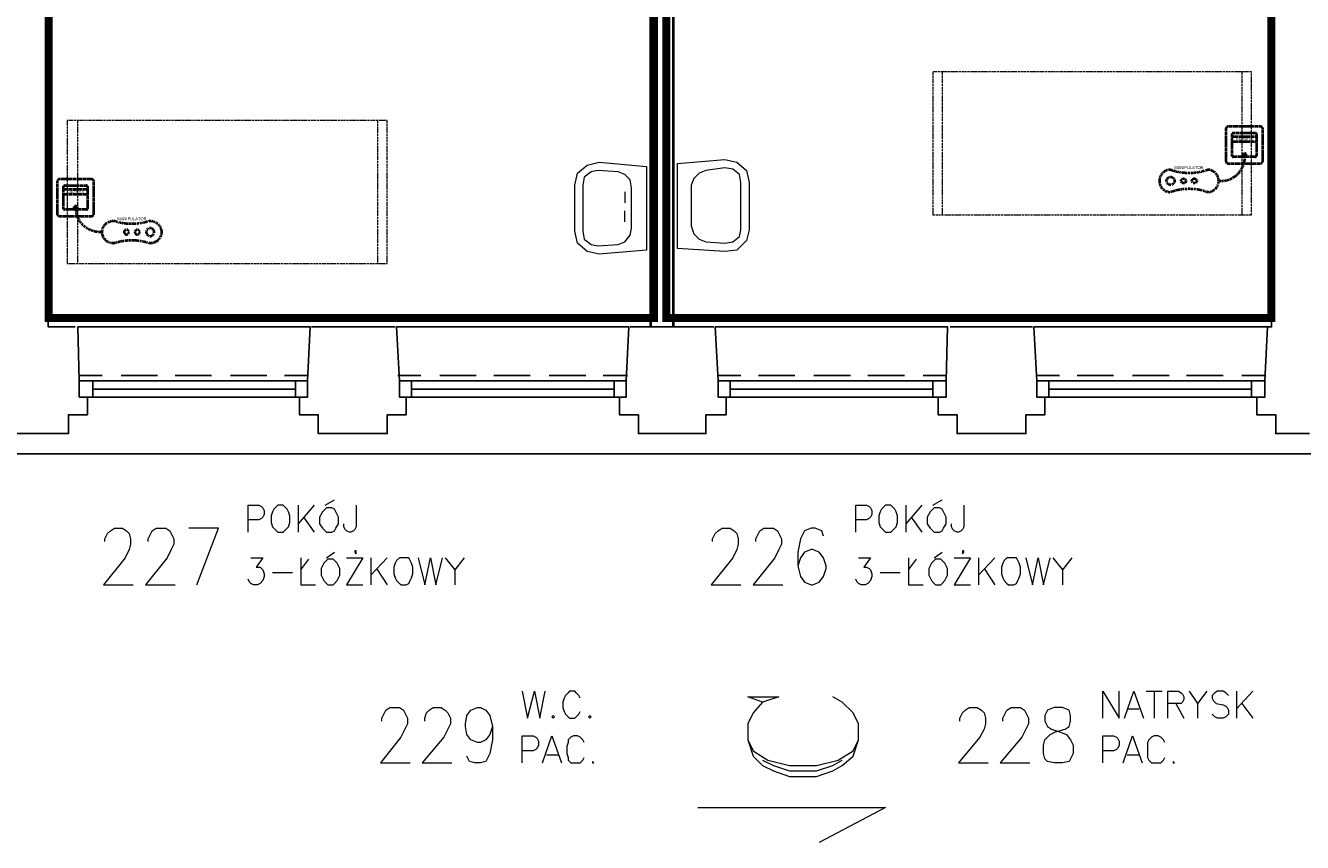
# Model space of a CAD drawing. Header units: millimetres. Extents: x 1 to 17496, y 1 to 30809.
# Tile 200 of 256: x 11268 to 12065, y 20416 to 20926. Entities that reach past the tile are written whole.
import ezdxf
from ezdxf.enums import TextEntityAlignment as Align

# ---------------------------------------------------------------- set-up
doc = ezdxf.new("R2010")
doc.units = ezdxf.units.MM
doc.linetypes.add('BORDER', pattern=[1.75, 0.5, -0.25, 0.5, -0.25, 0, -0.25])
doc.linetypes.add('CENTER', pattern=[2, 1.25, -0.25, 0.25, -0.25])
for name, color, linetype, lineweight in [('0_Przyz_FAP3010', 1, 'CENTER', 40), ('0_Przyz_Manipulator', 1, 'BORDER', 40), ('0_Przyz_Sala chorych', 5, 'BORDER', 40), ('0_Przyz_łóżko', 150, 'BORDER', 40)]:
    doc.layers.add(name, color=color, linetype=linetype, lineweight=lineweight)
for name, color, linetype in [('2DE_TXTMARK', 41, 'Continuous'), ('2DE_TXTNUM', 11, 'Continuous'), ('Opisy', 255, 'Continuous'), ('PDF _Geometria', 7, 'Continuous')]:
    doc.layers.add(name, color=color, linetype=linetype)
doc.styles.add('CP_ATTR', font='ARIAL.TTF')
doc.styles.add('CP_ELATT', font='ARIAL.TTF')

# ---------------------------------------------------------------- blocks, each defined once
blk = doc.blocks.new('2de_abb_sig_045_1psoxj')
blk.add_lwpolyline([(0, 20), (0, 0, 0.414214), (1.5, -1.5), (21.5, -1.5, 0.414214), (23, 0), (23, 20, 0.414214), (21.5, 21.5), (1.5, 21.5, 0.414214)], format="xyb", close=True)
at = {"flags": 128}
for points in [[(4, 3.1), (4, 16.9)], [(4.6, 17.5), (18.4, 17.5)], [(19, 16.9), (19, 3.1)], [(18.4, 2.5), (4.6, 2.5)]]:
    blk.add_lwpolyline(points, dxfattribs=at)
for centre, start, end in [((4.6, 16.9), 90, 180), ((18.4, 16.9), 0, 90), ((4.6, 3.1), 180, 270), ((18.4, 3.1), 270, 0)]:
    blk.add_arc(centre, 0.6, start, end)
at = {"linetype": 'Continuous', "style": 'CP_ATTR', "flags": 9}
for tag in ['NAME', 'ARTICLE', 'MARK2', 'OTHER1', 'PRODUCT-TYPE', 'ORDER-NO', 'PRODUCER', 'VOLTAGE', 'CURRENT', 'POWER', 'CHARACTER', 'IP', 'OTHER', 'LINK', 'WEIGHT', 'NUMBER', 'GROUP', 'FUNCTION', 'EL-STATUS']:
    blk.add_attdef(tag, text='', height=0.00005, dxfattribs=at).set_placement((0, 0), align=Align.MIDDLE_LEFT)
at = {"layer": '2DE_TXTMARK', "linetype": 'ByBlock', "style": 'CP_ATTR', "width": 0.8, "flags": 8}
blk.add_attdef('MARK1', text='', height=1.8, dxfattribs=at).set_placement((11.5, 27), align=Align.CENTER)
at = {"layer": '2DE_TXTNUM', "style": 'CP_ELATT', "width": 0.8}
blk.add_attdef('TAG', text='', height=2.5, dxfattribs=at).set_placement((11.5, 23), align=Align.CENTER)
blk = doc.blocks.new('2de_abb_sig_012_53oms7o')
at = {"layer": '0_Przyz_FAP3010', "color": 1}
for p, q in [((15, 5), (0, 5)), ((15, 2), (0, 2)), ((6.68, -7.5), (6.68, -5.79)), ((8.63, -7.5), (8.63, -5.79))]:
    blk.add_line(p, q, dxfattribs=at)
at = {"layer": '0_Przyz_FAP3010', "color": 1, "flags": 128}
for points in [[(0, -6.9), (0, 6.9)], [(0.6, 7.5), (14.4, 7.5)], [(15, 6.9), (15, -6.9)], [(14.4, -7.5), (0.6, -7.5)]]:
    blk.add_lwpolyline(points, dxfattribs=at)
at = {"layer": '0_Przyz_FAP3010', "color": 1}
for centre, radius, start, end in [((0.6, 6.9), 0.6, 90, 180), ((14.4, 6.9), 0.6, 0, 90), ((0.6, -6.9), 0.6, 180, 270), ((7.65, -6.54), 1.23, 37.66917, 142.33083), ((14.4, -6.9), 0.6, 270, 0)]:
    blk.add_arc(centre, radius, start, end, dxfattribs=at)
at = {"layer": '0_Przyz_FAP3010', "color": 1, "style": 'CP_ELATT', "width": 0.8}
blk.add_attdef('TAG', text='', height=2.5, dxfattribs=at).set_placement((7.5, 9), align=Align.CENTER)
at = {"layer": '0_Przyz_FAP3010', "color": 1, "linetype": 'ByBlock', "style": 'CP_ATTR', "width": 0.8, "flags": 8}
blk.add_attdef('MARK1', text='', height=1.8, dxfattribs=at).set_placement((7.5, 3.5), align=Align.MIDDLE_CENTER)
at = {"layer": '0_Przyz_FAP3010', "color": 1, "linetype": 'Continuous', "style": 'CP_ATTR', "flags": 9}
for tag in ['NAME', 'ARTICLE', 'MARK2', 'OTHER1', 'PRODUCT-TYPE', 'ORDER-NO', 'PRODUCER', 'VOLTAGE', 'CURRENT', 'POWER', 'CHARACTER', 'IP', 'OTHER', 'LINK', 'WEIGHT', 'NUMBER', 'GROUP', 'FUNCTION', 'EL-STATUS']:
    blk.add_attdef(tag, text='', height=0.00005, dxfattribs=at).set_placement((0, -6.9), align=Align.MIDDLE_LEFT)
blk = doc.blocks.new('2de_abb_sig_n52_f0txfx9')
for centre, radius in [((-46.34, -15.39), 2.5), ((-38.25, -15.39), 1.5), ((-31.53, -15.39), 1.5)]:
    blk.add_circle(centre, radius)
for centre, radius, start, end in [((-15.05, -0.39), 15.06, 265.11181, 1.48602), ((-46.34, -15.39), 7, 90, 270), ((-34.83, 24.3), 34.66, 250.62217, 289.37783), ((-23.33, -15.39), 7, 270, 90), ((-34.83, -55.09), 34.66, 70.62217, 109.37783)]:
    blk.add_arc(centre, radius, start, end)
at = {"linetype": 'Continuous', "style": 'CP_ATTR', "flags": 9}
for tag in ['ARTICLE', 'NAME', 'EL-STATUS', 'FUNCTION', 'GROUP', 'NUMBER', 'WEIGHT', 'LINK', 'OTHER', 'IP', 'CHARACTER', 'POWER', 'CURRENT', 'VOLTAGE', 'PRODUCER', 'ORDER-NO', 'PRODUCT-TYPE', 'OTHER1', 'MARK2']:
    blk.add_attdef(tag, text='', height=0.00005, dxfattribs=at).set_placement((-46.34, -22.39), align=Align.MIDDLE_LEFT)
at = {"layer": '2DE_TXTMARK', "linetype": 'ByBlock', "style": 'CP_ATTR', "width": 0.8, "flags": 8}
blk.add_attdef('MARK1', text='', height=1.8, dxfattribs=at).set_placement((-34.94, -7.09), align=Align.MIDDLE_CENTER)
at = {"layer": '2DE_TXTNUM', "style": 'CP_ELATT', "width": 0.8}
blk.add_attdef('TAG', text='', height=2.5, dxfattribs=at).set_placement((-34.94, -4.09), align=Align.CENTER)

msp = doc.modelspace()

# ---------------------------------------------------------------- linework, layer by layer
at = {"layer": '0_Przyz_Sala chorych', "ltscale": 500, "const_width": 5}
for points in [[(11282.92, 21251.42), (11412.92, 21251.42), (11412.92, 21251.45), (11660.51, 21251.45), (11660.33, 21070.03), (11660.33, 20743.08), (11282.91, 20743.08)], [(11668.13, 21251.42), (11798.13, 21251.42), (11798.13, 21251.45), (12045.71, 21251.45), (12045.53, 21070.03), (12045.53, 20743.08), (11668.11, 20743.08)]]:
    msp.add_lwpolyline(points, close=True, dxfattribs=at)
at = {"layer": '0_Przyz_łóżko', "lineweight": 18}
for points in [[(12033.01, 20807.48), (12033.01, 20896.76), (11834.25, 20896.76), (11834.25, 20807.48)], [(11493.99, 20777.16), (11493.99, 20866.44), (11294.38, 20866.44), (11294.38, 20777.16)]]:
    msp.add_lwpolyline(points, close=True, dxfattribs=at)
for points in [[(11840.14, 20896.76), (11840.14, 20807.48)], [(12027.12, 20896.76), (12027.12, 20807.48)], [(11301.12, 20777.16), (11301.12, 20866.44)], [(11488.09, 20777.16), (11488.09, 20866.44)]]:
    msp.add_lwpolyline(points, dxfattribs=at)
at = {"layer": 'Opisy', "lineweight": 18}
for points in [[(11455.25, 20626.4), (11461.14, 20629.77)], [(11834.25, 20626.4), (11840.14, 20629.77)], [(11407.24, 20609.56), (11407.24, 20626.4), (11413.98, 20626.4), (11415.66, 20625.56), (11416.5, 20624.72), (11417.35, 20623.03), (11417.35, 20620.51), (11416.5, 20618.82), (11415.66, 20617.98), (11413.98, 20617.14), (11407.24, 20617.14)], [(11438.4, 20626.4), (11438.4, 20609.56)], [(11448.51, 20626.4), (11438.4, 20614.61)], [(11474.62, 20626.4), (11474.62, 20612.93), (11473.77, 20611.24), (11472.93, 20610.4), (11471.25, 20609.56), (11470.41, 20609.56), (11468.72, 20610.4), (11467.88, 20611.24), (11467.04, 20612.93), (11467.04, 20614.61)], [(11786.24, 20609.56), (11786.24, 20626.4), (11792.98, 20626.4), (11794.66, 20625.56), (11795.5, 20624.72), (11796.35, 20623.03), (11796.35, 20620.51), (11795.5, 20618.82), (11794.66, 20617.98), (11792.98, 20617.14), (11786.24, 20617.14)], [(11817.4, 20626.4), (11817.4, 20609.56)], [(11827.51, 20626.4), (11817.4, 20614.61)], [(11853.62, 20626.4), (11853.62, 20612.93), (11852.78, 20611.24), (11851.93, 20610.4), (11850.25, 20609.56), (11849.41, 20609.56), (11847.72, 20610.4), (11846.88, 20611.24), (11846.04, 20612.93), (11846.04, 20614.61)], [(11317.96, 20603.66), (11317.96, 20605.35), (11319.65, 20608.72), (11321.33, 20610.4), (11323.86, 20612.09), (11328.91, 20612.09), (11331.44, 20610.4), (11333.12, 20608.72), (11333.97, 20605.35), (11333.97, 20601.98), (11333.12, 20598.61), (11330.6, 20593.56), (11317.12, 20576.71), (11335.65, 20576.71)], [(11344.91, 20603.66), (11344.91, 20605.35), (11346.6, 20608.72), (11347.44, 20610.4), (11349.97, 20612.09), (11355.86, 20612.09), (11358.39, 20610.4), (11359.23, 20608.72), (11360.92, 20605.35), (11360.92, 20601.98), (11359.23, 20598.61), (11356.71, 20593.56), (11343.23, 20576.71), (11361.76, 20576.71)], [(11375.23, 20576.71), (11388.71, 20612.09), (11370.18, 20612.09)], [(11441.77, 20618.82), (11448.51, 20609.56)], [(11696.96, 20603.66), (11696.96, 20605.35), (11698.65, 20608.72), (11700.33, 20610.4), (11702.86, 20612.09), (11707.91, 20612.09), (11710.44, 20610.4), (11712.12, 20608.72), (11712.97, 20605.35), (11712.97, 20601.98), (11712.12, 20598.61), (11709.6, 20593.56), (11696.12, 20576.71), (11714.65, 20576.71)], [(11723.92, 20603.66), (11723.92, 20605.35), (11725.6, 20608.72), (11726.44, 20610.4), (11728.97, 20612.09), (11734.86, 20612.09), (11737.39, 20610.4), (11738.23, 20608.72), (11739.92, 20605.35), (11739.92, 20601.98), (11738.23, 20598.61), (11735.71, 20593.56), (11722.23, 20576.71), (11740.76, 20576.71)], [(11766.03, 20607.03), (11765.18, 20610.4), (11760.97, 20612.09), (11758.45, 20612.09), (11754.24, 20610.4), (11751.71, 20605.35), (11750.02, 20596.93), (11750.02, 20588.5), (11751.71, 20581.77), (11754.24, 20578.4), (11758.45, 20576.71), (11759.29, 20576.71), (11763.5, 20578.4), (11766.03, 20581.77), (11767.71, 20586.82), (11767.71, 20588.5), (11766.03, 20593.56), (11763.5, 20596.93), (11759.29, 20598.61), (11758.45, 20598.61), (11754.24, 20596.93), (11751.71, 20593.56), (11750.02, 20588.5)], [(11820.77, 20618.82), (11827.51, 20609.56)], [(11456.09, 20593.56), (11461.14, 20596.93)], [(11835.09, 20593.56), (11840.14, 20596.93)], [(11408.92, 20593.56), (11416.5, 20593.56), (11412.29, 20587.66), (11414.82, 20587.66), (11415.66, 20586.82), (11416.5, 20585.98), (11417.35, 20583.45), (11417.35, 20581.77), (11416.5, 20579.24), (11414.82, 20577.55), (11413.13, 20576.71), (11410.61, 20576.71), (11408.92, 20577.55), (11408.08, 20578.4), (11407.24, 20580.08)], [(11440.09, 20593.56), (11440.09, 20576.71), (11449.35, 20576.71)], [(11440.09, 20585.98), (11445.14, 20592.71)], [(11468.72, 20593.56), (11478.83, 20593.56), (11468.72, 20576.71), (11478.83, 20576.71)], [(11483.88, 20593.56), (11483.88, 20576.71)], [(11493.99, 20593.56), (11483.88, 20582.61)], [(11513.36, 20593.56), (11517.57, 20576.71), (11520.94, 20593.56), (11524.31, 20576.71), (11528.52, 20593.56)], [(11530.2, 20593.56), (11536.1, 20585.98), (11536.1, 20576.71)], [(11541.99, 20593.56), (11536.1, 20585.98)], [(11787.92, 20593.56), (11795.5, 20593.56), (11791.29, 20587.66), (11792.98, 20587.66), (11794.66, 20586.82), (11795.5, 20585.98), (11796.35, 20583.45), (11796.35, 20581.77), (11795.5, 20579.24), (11793.82, 20577.55), (11792.14, 20576.71), (11789.61, 20576.71), (11787.92, 20577.55), (11787.08, 20578.4), (11786.24, 20580.08)], [(11819.09, 20593.56), (11819.09, 20576.71), (11828.35, 20576.71)], [(11819.09, 20585.98), (11824.14, 20592.71)], [(11847.72, 20593.56), (11857.83, 20593.56), (11847.72, 20576.71), (11857.83, 20576.71)], [(11862.88, 20593.56), (11862.88, 20576.71)], [(11872.99, 20593.56), (11862.88, 20582.61)], [(11892.36, 20593.56), (11896.57, 20576.71), (11899.94, 20593.56), (11903.31, 20576.71), (11907.52, 20593.56)], [(11909.2, 20593.56), (11915.1, 20585.98), (11915.1, 20576.71)], [(11921, 20593.56), (11915.1, 20585.98)], [(11422.4, 20584.29), (11435.03, 20584.29)], [(11487.25, 20586.82), (11493.99, 20576.71)], [(11801.4, 20584.29), (11814.03, 20584.29)], [(11866.25, 20586.82), (11872.99, 20576.71)], [(11578.21, 20510.18), (11581.58, 20493.33), (11585.79, 20510.18), (11589.16, 20493.33), (11592.53, 20510.18)], [(11614.43, 20505.96), (11613.58, 20507.65), (11611.9, 20509.33), (11611.06, 20510.18), (11607.69, 20510.18), (11606.85, 20509.33), (11605.16, 20507.65), (11604.32, 20505.96), (11603.48, 20503.44), (11603.48, 20500.07), (11604.32, 20497.54), (11605.16, 20495.86), (11606.85, 20494.17), (11607.69, 20493.33), (11611.06, 20493.33), (11611.9, 20494.17), (11613.58, 20495.86), (11614.43, 20497.54)], [(11940.37, 20493.33), (11940.37, 20510.18), (11950.47, 20493.33), (11950.47, 20510.18)], [(11953.84, 20493.33), (11959.74, 20510.18), (11965.63, 20493.33)], [(11967.32, 20510.18), (11977.42, 20510.18)], [(11972.37, 20510.18), (11972.37, 20493.33)], [(11980.79, 20493.33), (11980.79, 20510.18), (11987.53, 20510.18), (11989.22, 20509.33), (11990.06, 20508.49), (11990.9, 20506.81), (11990.9, 20505.12), (11990.06, 20503.44), (11989.22, 20502.6), (11980.79, 20502.6)], [(11994.27, 20510.18), (11999.32, 20502.6), (11999.32, 20493.33)], [(12005.22, 20510.18), (11999.32, 20502.6)], [(12018.69, 20507.65), (12017.01, 20509.33), (12015.32, 20510.18), (12011.96, 20510.18), (12010.27, 20509.33), (12008.59, 20507.65), (12008.59, 20505.96), (12009.43, 20504.28), (12010.27, 20503.44), (12011.11, 20502.6), (12015.32, 20501.75), (12017.01, 20500.91), (12017.85, 20500.07), (12018.69, 20498.38), (12018.69, 20495.86), (12017.01, 20494.17), (12015.32, 20493.33), (12011.96, 20493.33), (12010.27, 20494.17), (12008.59, 20495.86)], [(12023.75, 20510.18), (12023.75, 20493.33)], [(12033.85, 20510.18), (12023.75, 20499.23)], [(11490.62, 20491.65), (11490.62, 20493.33), (11492.3, 20496.7), (11493.15, 20498.38), (11495.67, 20500.07), (11501.57, 20500.07), (11504.09, 20498.38), (11504.94, 20496.7), (11506.62, 20493.33), (11506.62, 20489.96), (11504.94, 20486.59), (11502.41, 20481.54), (11489.78, 20465.54), (11508.31, 20465.54)], [(11517.57, 20491.65), (11517.57, 20493.33), (11518.41, 20496.7), (11520.1, 20498.38), (11522.62, 20500.07), (11527.68, 20500.07), (11530.2, 20498.38), (11531.89, 20496.7), (11533.57, 20493.33), (11533.57, 20489.96), (11531.89, 20486.59), (11529.36, 20481.54), (11515.89, 20465.54), (11534.41, 20465.54)], [(11559.68, 20488.28), (11558, 20483.22), (11555.47, 20479.86), (11552.1, 20478.17), (11550.42, 20478.17), (11546.21, 20479.86), (11543.68, 20483.22), (11542.84, 20488.28), (11542.84, 20489.96), (11543.68, 20495.02), (11546.21, 20498.38), (11550.42, 20500.07), (11552.1, 20500.07), (11555.47, 20498.38), (11558, 20495.02), (11559.68, 20488.28), (11559.68, 20479.86), (11558, 20471.43), (11555.47, 20466.38), (11552.1, 20465.54), (11548.73, 20465.54), (11545.36, 20466.38), (11543.68, 20469.75)], [(11851.09, 20491.65), (11851.09, 20493.33), (11852.78, 20496.7), (11854.46, 20498.38), (11856.99, 20500.07), (11862.04, 20500.07), (11864.57, 20498.38), (11866.25, 20496.7), (11867.09, 20493.33), (11867.09, 20489.96), (11866.25, 20486.59), (11863.72, 20481.54), (11850.25, 20465.54), (11868.78, 20465.54)], [(11878.04, 20491.65), (11878.04, 20493.33), (11879.73, 20496.7), (11880.57, 20498.38), (11883.1, 20500.07), (11888.99, 20500.07), (11891.52, 20498.38), (11892.36, 20496.7), (11894.04, 20493.33), (11894.04, 20489.96), (11892.36, 20486.59), (11889.83, 20481.54), (11876.36, 20465.54), (11894.89, 20465.54)], [(11985.85, 20502.6), (11990.9, 20493.33)], [(12027.12, 20502.6), (12033.85, 20493.33)], [(11956.37, 20499.23), (11963.11, 20499.23)], [(11578.21, 20465.54), (11578.21, 20482.38), (11584.95, 20482.38), (11586.63, 20481.54), (11587.47, 20480.7), (11588.32, 20479.01), (11588.32, 20476.49), (11587.47, 20474.8), (11586.63, 20473.96), (11584.95, 20473.12), (11578.21, 20473.12)], [(11590.84, 20465.54), (11596.74, 20482.38), (11602.63, 20465.54)], [(11616.95, 20478.17), (11616.11, 20479.86), (11614.43, 20481.54), (11612.74, 20482.38), (11610.21, 20482.38), (11608.53, 20481.54), (11606.85, 20479.86), (11606.85, 20478.17), (11606, 20475.64), (11606, 20471.43), (11606.85, 20468.91), (11606.85, 20467.22), (11608.53, 20465.54), (11614.43, 20465.54), (11616.11, 20467.22), (11616.95, 20468.91)], [(11940.37, 20465.54), (11940.37, 20482.38), (11947.1, 20482.38), (11948.79, 20481.54), (11949.63, 20480.7), (11950.47, 20479.01), (11950.47, 20476.49), (11949.63, 20474.8), (11948.79, 20473.96), (11947.1, 20473.12), (11940.37, 20473.12)], [(11953, 20465.54), (11958.9, 20482.38), (11964.79, 20465.54)], [(11979.11, 20478.17), (11978.27, 20479.86), (11976.58, 20481.54), (11974.9, 20482.38), (11972.37, 20482.38), (11970.69, 20481.54), (11969, 20479.86), (11968.16, 20478.17), (11968.16, 20468.91), (11969, 20467.22), (11970.69, 20465.54), (11976.58, 20465.54), (11978.27, 20467.22), (11979.11, 20468.91)], [(11593.37, 20470.59), (11600.95, 20470.59)], [(11955.53, 20470.59), (11963.11, 20470.59)]]:
    msp.add_lwpolyline(points, dxfattribs=at)
for points in [[(11425.77, 20626.4), (11424.93, 20625.56), (11423.24, 20623.88), (11422.4, 20622.19), (11421.56, 20619.67), (11421.56, 20615.45), (11422.4, 20612.93), (11423.24, 20612.09), (11424.93, 20610.4), (11425.77, 20609.56), (11429.14, 20609.56), (11429.98, 20610.4), (11431.66, 20612.09), (11432.51, 20612.93), (11433.35, 20615.45), (11433.35, 20619.67), (11432.51, 20622.19), (11431.66, 20623.88), (11429.98, 20625.56), (11429.14, 20626.4)], [(11456.09, 20624.72), (11455.25, 20623.88), (11453.56, 20622.19), (11451.88, 20618.82), (11451.88, 20614.61), (11453.56, 20612.09), (11455.25, 20610.4), (11456.09, 20609.56), (11459.46, 20609.56), (11461.14, 20610.4), (11461.98, 20612.09), (11463.67, 20614.61), (11463.67, 20618.82), (11461.98, 20622.19), (11461.14, 20623.88), (11459.46, 20624.72)], [(11804.77, 20626.4), (11803.93, 20625.56), (11802.24, 20623.88), (11801.4, 20622.19), (11800.56, 20619.67), (11800.56, 20615.45), (11801.4, 20612.93), (11802.24, 20612.09), (11803.93, 20610.4), (11804.77, 20609.56), (11808.14, 20609.56), (11808.98, 20610.4), (11810.66, 20612.09), (11811.51, 20612.93), (11812.35, 20615.45), (11812.35, 20619.67), (11811.51, 20622.19), (11810.66, 20623.88), (11808.98, 20625.56), (11808.14, 20626.4)], [(11835.09, 20624.72), (11834.25, 20623.88), (11832.56, 20622.19), (11830.88, 20618.82), (11830.88, 20614.61), (11832.56, 20612.09), (11834.25, 20610.4), (11835.09, 20609.56), (11838.46, 20609.56), (11840.14, 20610.4), (11840.98, 20612.09), (11842.67, 20614.61), (11842.67, 20618.82), (11840.98, 20622.19), (11840.14, 20623.88), (11838.46, 20624.72)], [(11474.62, 20596.93), (11474.62, 20597.77), (11473.77, 20597.77), (11473.77, 20596.93), (11474.62, 20596.08)], [(11853.62, 20596.93), (11853.62, 20597.77), (11852.78, 20597.77), (11852.78, 20596.08)], [(11456.93, 20592.71), (11456.09, 20591.87), (11454.4, 20590.19), (11452.72, 20586.82), (11452.72, 20582.61), (11454.4, 20579.24), (11456.09, 20577.55), (11456.93, 20576.71), (11460.3, 20576.71), (11461.14, 20577.55), (11462.83, 20579.24), (11464.51, 20582.61), (11464.51, 20586.82), (11462.83, 20590.19), (11461.14, 20591.87), (11460.3, 20592.71)], [(11502.41, 20593.56), (11501.57, 20593.56), (11499.88, 20591.87), (11499.04, 20590.19), (11498.2, 20587.66), (11498.2, 20583.45), (11499.04, 20580.92), (11499.88, 20579.24), (11501.57, 20577.55), (11502.41, 20576.71), (11505.78, 20576.71), (11507.46, 20577.55), (11508.31, 20579.24), (11509.15, 20580.92), (11509.99, 20583.45), (11509.99, 20587.66), (11509.15, 20590.19), (11508.31, 20591.87), (11507.46, 20593.56)], [(11835.93, 20592.71), (11835.09, 20591.87), (11833.4, 20590.19), (11831.72, 20586.82), (11831.72, 20582.61), (11833.4, 20579.24), (11835.09, 20577.55), (11835.93, 20576.71), (11839.3, 20576.71), (11840.14, 20577.55), (11841.83, 20579.24), (11843.51, 20582.61), (11843.51, 20586.82), (11841.83, 20590.19), (11840.14, 20591.87), (11839.3, 20592.71)], [(11881.41, 20593.56), (11880.57, 20593.56), (11878.88, 20591.87), (11878.04, 20590.19), (11877.2, 20587.66), (11877.2, 20583.45), (11878.04, 20580.92), (11878.88, 20579.24), (11880.57, 20577.55), (11881.41, 20576.71), (11884.78, 20576.71), (11886.46, 20577.55), (11887.31, 20579.24), (11888.15, 20580.92), (11888.99, 20583.45), (11888.99, 20587.66), (11888.15, 20590.19), (11887.31, 20591.87), (11886.46, 20593.56)], [(11910.05, 20500.07), (11905.84, 20498.38), (11904.15, 20495.02), (11904.15, 20491.65), (11905.84, 20488.28), (11908.36, 20486.59), (11913.42, 20484.91), (11917.63, 20483.22), (11920.15, 20479.86), (11921.84, 20476.49), (11921.84, 20471.43), (11920.15, 20468.06), (11919.31, 20466.38), (11915.1, 20465.54), (11910.05, 20465.54), (11905.84, 20466.38), (11904.15, 20468.06), (11903.31, 20471.43), (11903.31, 20476.49), (11904.15, 20479.86), (11907.52, 20483.22), (11910.89, 20484.91), (11916.78, 20486.59), (11919.31, 20488.28), (11920.15, 20491.65), (11920.15, 20495.02), (11919.31, 20498.38), (11915.1, 20500.07)], [(11597.58, 20495.02), (11596.74, 20494.17), (11597.58, 20493.33), (11598.42, 20494.17)], [(11620.32, 20495.02), (11619.48, 20494.17), (11620.32, 20493.33), (11621.16, 20494.17)], [(11622.01, 20466.38), (11622.01, 20465.54), (11622.85, 20465.54)], [(11984.16, 20466.38), (11984.16, 20465.54), (11985, 20465.54)]]:
    msp.add_lwpolyline(points, close=True, dxfattribs=at)
at = {"layer": 'PDF _Geometria', "lineweight": 25}
for points in [[(11299.43, 20737.58), (11282.59, 20737.58), (11282.59, 21407.14), (11567.26, 21407.14), (11567.26, 21451.78), (11138.57, 21451.78)], [(11845.2, 21407.14), (12045.64, 21407.14), (12045.64, 20737.58), (12043.12, 20737.58), (12041.43, 20703.89), (12041.43, 20693.78), (12036.38, 20693.78), (12036.38, 20682.83), (12048.17, 20682.83), (12048.17, 20671.04), (12069.23, 20671.04)], [(11252.27, 20671.04), (11274.17, 20671.04), (11295.22, 20671.04), (11295.22, 20682.83), (11307.01, 20682.83), (11307.01, 20693.78), (11301.96, 20693.78), (11301.96, 20703.89), (11301.12, 20737.58), (11445.98, 20737.58), (11444.3, 20703.89), (11444.3, 20693.78), (11439.24, 20693.78), (11439.24, 20682.83), (11451.03, 20682.83), (11451.03, 20671.04), (11472.93, 20671.04), (11493.99, 20671.04), (11493.99, 20682.83), (11505.78, 20682.83), (11505.78, 20693.78), (11501.57, 20693.78), (11501.57, 20703.89), (11499.88, 20737.58), (11644.75, 20737.58), (11643.06, 20703.89), (11643.06, 20693.78), (11638.85, 20693.78), (11638.85, 20682.83), (11650.64, 20682.83), (11650.64, 20671.04), (11671.7, 20671.04), (11692.75, 20671.04), (11692.75, 20682.83), (11705.39, 20682.83), (11705.39, 20693.78), (11700.33, 20693.78), (11700.33, 20703.89), (11698.65, 20737.58), (11843.51, 20737.58), (11842.67, 20703.89), (11842.67, 20693.78), (11837.62, 20693.78), (11837.62, 20682.83), (11849.41, 20682.83), (11849.41, 20671.04), (11870.46, 20671.04), (11892.36, 20671.04), (11892.36, 20682.83), (11904.15, 20682.83), (11904.15, 20693.78), (11899.1, 20693.78), (11899.1, 20703.89), (11897.41, 20737.58), (12043.12, 20737.58)], [(11499.04, 20737.58), (11446.82, 20737.58)], [(11697.81, 20737.58), (11645.59, 20737.58)], [(11896.57, 20737.58), (11845.2, 20737.58)], [(11301.96, 20707.26), (11316.28, 20707.26)], [(11328.07, 20707.26), (11350.81, 20707.26)], [(11361.76, 20707.26), (11384.5, 20707.26)], [(11396.29, 20707.26), (11419.03, 20707.26)], [(11429.98, 20707.26), (11444.3, 20707.26)], [(11500.73, 20707.26), (11515.04, 20707.26)], [(11526.83, 20707.26), (11549.57, 20707.26)], [(11560.52, 20707.26), (11583.26, 20707.26)], [(11595.05, 20707.26), (11617.79, 20707.26)], [(11628.74, 20707.26), (11643.9, 20707.26)], [(11700.33, 20707.26), (11714.65, 20707.26)], [(11725.6, 20707.26), (11748.34, 20707.26)], [(11760.13, 20707.26), (11782.87, 20707.26)], [(11793.82, 20707.26), (11816.56, 20707.26)], [(11828.35, 20707.26), (11842.67, 20707.26)], [(11899.1, 20707.26), (11913.42, 20707.26)], [(11924.36, 20707.26), (11947.1, 20707.26)], [(11958.9, 20707.26), (11981.64, 20707.26)], [(11992.58, 20707.26), (12015.32, 20707.26)], [(12027.12, 20707.26), (12041.43, 20707.26)], [(11301.96, 20703.89), (11444.3, 20703.89)], [(11310.38, 20693.78), (11310.38, 20703.89)], [(11436.72, 20693.78), (11436.72, 20703.89)], [(11501.57, 20703.89), (11643.06, 20703.89)], [(11509.15, 20693.78), (11509.15, 20703.89)], [(11635.48, 20693.78), (11635.48, 20703.89)], [(11700.33, 20703.89), (11842.67, 20703.89)], [(11707.91, 20693.78), (11707.91, 20703.89)], [(11834.25, 20693.78), (11834.25, 20703.89)], [(11899.1, 20703.89), (12041.43, 20703.89)], [(11906.68, 20693.78), (11906.68, 20703.89)], [(12033.01, 20693.78), (12033.01, 20703.89)], [(11301.96, 20693.78), (11444.3, 20693.78)], [(11310.38, 20698.83), (11436.72, 20698.83)], [(11501.57, 20693.78), (11643.06, 20693.78)], [(11509.15, 20698.83), (11635.48, 20698.83)], [(11700.33, 20693.78), (11842.67, 20693.78)], [(11707.91, 20698.83), (11834.25, 20698.83)], [(11899.1, 20693.78), (12041.43, 20693.78)], [(11906.68, 20698.83), (12033.01, 20698.83)], [(9682.36, 20658.41), (9881.13, 20658.41), (10079.89, 20658.41), (10279.5, 20658.41), (10478.27, 20658.41), (10677.03, 20658.41), (10875.8, 20658.41), (11074.56, 20658.41), (11274.17, 20658.41), (11472.93, 20658.41), (11671.7, 20658.41), (11870.46, 20658.41), (12069.23, 20658.41), (12268.83, 20658.41), (12467.6, 20658.41), (12666.36, 20658.41), (12865.13, 20658.41), (13064.74, 20658.41), (13263.5, 20658.41)]]:
    msp.add_lwpolyline(points, dxfattribs=at)
at = {"layer": 'PDF _Geometria', "lineweight": 40}
msp.add_lwpolyline([(11672.54, 20737.58), (11672.54, 21251.33), (11682.65, 21251.33), (11682.65, 21266.49), (11651.48, 21266.49), (11651.48, 21251.33), (11658.22, 21251.33), (11658.22, 20737.58)], dxfattribs=at)
at = {"layer": 'PDF _Geometria', "lineweight": 18}
for points in [[(11282.59, 20869.81), (11282.59, 20888.33)], [(11655.69, 20785.58), (11626.22, 20783.06), (11618.64, 20784.74), (11612.74, 20789.79), (11611.06, 20797.37), (11611.06, 20826.01), (11612.74, 20833.59), (11618.64, 20838.64), (11626.22, 20840.33), (11655.69, 20837.8)], [(11646.43, 20799.06), (11646.43, 20824.33), (11645.59, 20829.38), (11642.22, 20832.75), (11638.01, 20834.43), (11625.37, 20835.27), (11621.16, 20834.43), (11616.95, 20831.06), (11616.11, 20826.01), (11616.11, 20797.37), (11616.95, 20792.32), (11621.16, 20788.95), (11625.37, 20788.11), (11638.01, 20788.95), (11642.22, 20790.64), (11645.59, 20794.85)], [(11675.07, 20839.49), (11704.54, 20842.01), (11712.12, 20840.33), (11718.02, 20835.27), (11719.7, 20827.69), (11719.7, 20798.22), (11718.02, 20791.48), (11712.12, 20785.58), (11704.54, 20784.74), (11675.07, 20786.43)], [(11683.49, 20826.01), (11683.49, 20800.74), (11685.17, 20795.69), (11688.54, 20792.32), (11692.75, 20790.64), (11704.54, 20789.79), (11709.6, 20790.64), (11713.81, 20794.01), (11714.65, 20798.22), (11714.65, 20827.69), (11713.81, 20832.75), (11709.6, 20836.12), (11704.54, 20836.96), (11692.75, 20835.27), (11688.54, 20833.59), (11685.17, 20830.22)]]:
    msp.add_lwpolyline(points, close=True, dxfattribs=at)
for points in [[(11642.22, 20821.8), (11642.22, 20815.06)], [(11642.22, 20803.27), (11642.22, 20810.01)], [(11728.13, 20503.44), (11718.86, 20506.81), (11738.23, 20506.81), (11728.13, 20503.44), (11722.23, 20496.7), (11718.86, 20489.96), (11718.86, 20479.86), (11722.23, 20469.75), (11728.13, 20463.85), (11734.86, 20460.48), (11744.97, 20457.12), (11761.82, 20457.12), (11771.92, 20460.48), (11777.82, 20463.85), (11784.56, 20469.75), (11787.92, 20479.86), (11787.92, 20489.96), (11784.56, 20496.7), (11777.82, 20503.44), (11771.92, 20506.81)], [(11718.86, 20479.86), (11722.23, 20473.12), (11731.5, 20467.22), (11744.97, 20463.85), (11761.82, 20463.85), (11775.29, 20467.22), (11784.56, 20473.12), (11787.92, 20479.86)], [(11728.13, 20467.22), (11734.86, 20463.85), (11744.97, 20460.48), (11761.82, 20460.48), (11771.92, 20463.85), (11777.82, 20467.22)], [(11687.7, 20437.74), (11804.77, 20437.74), (11763.5, 20415.85)]]:
    msp.add_lwpolyline(points, dxfattribs=at)

# ---------------------------------------------------------------- block references
at = {"layer": '0_Przyz_FAP3010', "lineweight": -3}
for p in [(12017.11, 20841.14), (11288.11, 20808.28)]:
    msp.add_blockref('2de_abb_sig_045_1psoxj', p, dxfattribs=at)
ref = msp.add_blockref('2de_abb_sig_012_53oms7o', (12021.11, 20851.14), dxfattribs=at)
ref.add_attrib('MARK1', 'FAP3010', dxfattribs={"layer": '2DE_TXTMARK', "linetype": 'ByBlock', "height": 1.8, "style": 'CP_ATTR', "width": 0.8, "flags": 8}).set_placement((12028.61, 20854.64), align=Align.MIDDLE_CENTER)
ref = msp.add_blockref('2de_abb_sig_012_53oms7o', (11292.11, 20818.29), dxfattribs=at)
ref.add_attrib('MARK1', 'FAP3010', dxfattribs={"layer": '2DE_TXTMARK', "linetype": 'ByBlock', "height": 1.8, "style": 'CP_ATTR', "width": 0.8, "flags": 8}).set_placement((11299.61, 20821.79), align=Align.MIDDLE_CENTER)
at = {"layer": '0_Przyz_Manipulator', "lineweight": -3}
msp.add_blockref('2de_abb_sig_n52_f0txfx9', (12028.94, 20844.11), dxfattribs=at).add_auto_attribs({'MARK1': 'MANIPULATOR'})
ref = msp.add_blockref('2de_abb_sig_n52_f0txfx9', (11299.88, 20812.19), dxfattribs=dict(at, xscale=-1))
ref.add_attrib('MARK1', 'MANIPULATOR', dxfattribs={"layer": '2DE_TXTMARK', "linetype": 'ByBlock', "height": 1.8, "style": 'CP_ATTR', "width": 0.8, "flags": 8}).set_placement((11334.82, 20805.1), align=Align.MIDDLE_CENTER)

doc.saveas('drawing.dxf')
